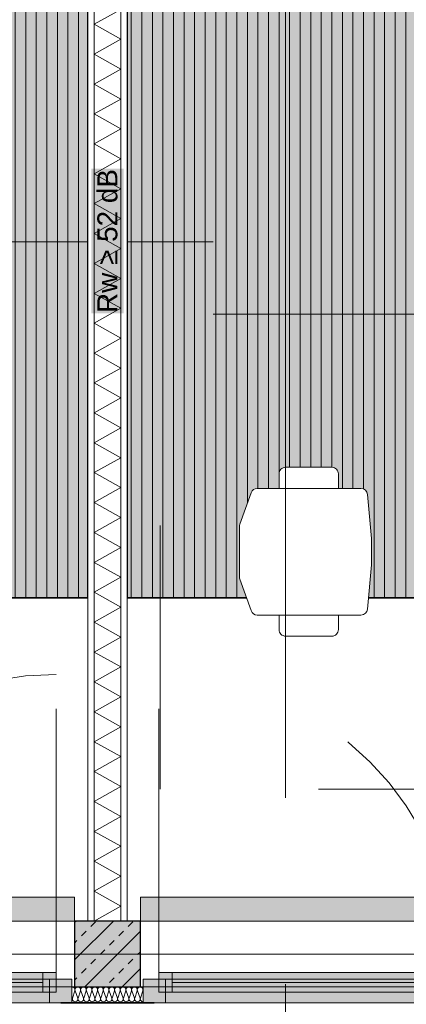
# Model space of a CAD drawing. Header units: metres. Extents: x -167 to 152, y -127 to 99.
# Tile 38 of 225: x -31.38 to -29.92, y -21.79 to -18.06. Entities that reach past the tile are written whole.
import ezdxf

# ---------------------------------------------------------------- set-up
doc = ezdxf.new("R2010")
doc.units = ezdxf.units.M
doc.header["$PDMODE"] = 1
doc.header["$PDSIZE"] = -2
for name, pattern in [('Achsen 01', [5.291531, 3.175, -1.058062, 0.352704, -0.705764]), ('gestrichelt - 01', [2, 1, -1]), ('ISO-07 Punktiert', [0.889, 0.127, -0.762]), ('Raster 01', [2, 1, -1]), ('VW-01 Strichlinie kurz', [2, 1, -1])]:
    doc.linetypes.add(name, pattern=pattern)
doc.layers.get('0').update_dxf_attribs({"lineweight": 25})
for name, color, linetype, lineweight, true_color in [('013_Beton und Stahlbetonarbeiten-000 Brüstung', 7, 'Continuous', 9, 0xa6a6a6), ('013_Beton und Stahlbetonarbeiten-000 Sichtbeton-333 Außenstütze', 5, 'Continuous', 5, 0x0000ff), ('013_Beton und Stahlbetonarbeiten-000 Sichtbeton-334 Außenwandöf', 5, 'Continuous', 5, 0x0000ff), ('014_Fassadenarbeiten-330 mineralische Dämmung', 7, 'Continuous', 9, 0x666666), ('031_Metallbauarbeiten-350 Lamellendecke DS', 7, 'Continuous', 35, 0x666666), ('032_Metallarbeiten-Fenster', 7, 'Continuous', 13, 0x444444), ('039_Trockenbauarbeiten-340 Dämmung', 7, 'Continuous', 9, 0xc0c0c0), ('ACTES-Einrichtung Aufsicht.', 7, 'Continuous', 9, 0xa6a6a6), ('AV1-Achsen', 1, 'Achsen 01', 18, 0xff0000), ('AV1-Bewegungsfläche', 7, 'gestrichelt - 01', 9, 0xd9d9d9), ('AV1-Einrichtung', 7, 'Continuous', 9, 0xa6a6a6), ('AV1-Raster', 7, 'Raster 01', 9, 0xa6a6a6)]:
    doc.layers.add(name, color=color, linetype=linetype, lineweight=lineweight, true_color=true_color)
for name, color, linetype, lineweight in [('013_Beton und Stahlbetonarbeiten-000 Unterzüge', 7, 'ISO-07 Punktiert', 13), ('013_Beton und Stahlbetonarbeiten-330 Außenstützen', 7, 'Continuous', 25), ('030_Sonnenschutzarbeiten-BLENDSCHUTZ', 7, 'Continuous', 5), ('039_Trockenbauarbeiten-340 Gipskarton', 7, 'Continuous', 9), ('_1.35m (3D)', 7, 'Continuous', 9), ('_GRU (2D)', 7, 'Continuous', 9), ('_OG 1 (2D)', 7, 'Continuous', 9), ('_OG 1 - DS (2D)', 7, 'Continuous', 9), ('AV1-Akustikvorgaben-Trennwände', 7, 'Continuous', 5), ('AV1-Schnitt Achsen', 7, 'Achsen 01', 18), ('Bemaßung-Bemaßung', 7, 'Continuous', 9)]:
    doc.layers.add(name, color=color, linetype=linetype, lineweight=lineweight)
doc.layers.get('0').freeze()
doc.styles.add('Arial', font='arial.ttf')
doc.dimstyles.new('COE 50', dxfattribs={"dimtxt": 126.090495, "dimasz": 0.001414, "dimexe": 0.001, "dimexo": 0.01, "dimgap": 0.001, "dimtad": 1, "dimdec": 3, "dimtxsty": 'Arial', "dimblk": 'VW_SLASH-4', "dimblk1": 'VW_SLASH-4', "dimblk2": 'VW_SLASH-4', "dimcen": 0, "dimadec": 3, "dimazin": 0, "dimtfac": 0.8, "dimtdec": 3, "dimtix": 1, "dimtmove": 0, "dimatfit": 0, "dimldrblk": 'VW_SLASH-3', "dimfxl": 0.002, "dimfxlon": 1, "dimfrac": 2, "dimtolj": 1, "dimarcsym": 0})
pattern_1 = [(90, (0, 0), (0.04, 0), [])]

# ---------------------------------------------------------------- blocks, each defined once
blk = doc.blocks.new('Group-2')
at = {"layer": 'AV1-Raster'}
for p, q in [((-31.05, -22.95), (-31.05, 1.35)), ((1.35, -18.9), (-40.5, -18.9)), ((1.35, -20.25), (-40.5, -20.25))]:
    blk.add_line(p, q, dxfattribs=at)
blk = doc.blocks.new('1.35m (3D)')
at = {"layer": 'AV1-Raster', "color": 7}
blk.add_blockref('Group-2', (0, 0), dxfattribs=at)
blk = doc.blocks.new('VW_SLASH-4')
at = {"color": 0, "linetype": 'ByBlock', "lineweight": -2, "transparency": 16777216}
blk.add_line((0, 0), (-1, 0), dxfattribs=at)
at = {"color": 0, "linetype": 'Continuous', "lineweight": 15, "transparency": 16777216, "flags": 128}
blk.add_lwpolyline([(0.5, 0.5), (-0.5, -0.5)], dxfattribs=at)
blk = doc.blocks.new('*D23')
at = {"layer": '030_Sonnenschutzarbeiten-BLENDSCHUTZ', "color": 0, "lineweight": -2}
for p, q in [((-35.025, -22.025), (-35.025, -22.175)), ((-31.175, -22.025), (-31.175, -22.175)), ((-31.2457, -22.125), (-34.9543, -22.125))]:
    blk.add_line(p, q, dxfattribs=at)
at = {"layer": 'Defpoints', "color": 0}
for p in [(-35.025, -21.385), (-31.175, -21.385), (-35.025, -22.125)]:
    blk.add_point(p, dxfattribs=at)
at = {"layer": '030_Sonnenschutzarbeiten-BLENDSCHUTZ', "color": 0, "lineweight": -2, "xscale": 0.070693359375, "yscale": 0.070693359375, "zscale": 0.070693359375, "rotation": 180}
blk.add_blockref('VW_SLASH-4', (-35.025, -22.125), dxfattribs=at)
at = {"layer": '030_Sonnenschutzarbeiten-BLENDSCHUTZ', "color": 0, "lineweight": -2, "xscale": 0.070693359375, "yscale": 0.070693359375, "zscale": 0.070693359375}
blk.add_blockref('VW_SLASH-4', (-31.175, -22.125), dxfattribs=at)
at = {"layer": '030_Sonnenschutzarbeiten-BLENDSCHUTZ', "color": 0, "lineweight": 13, "insert": (-33.1, -21.9992), "char_height": 0.12609, "attachment_point": 5, "style": 'Arial'}
blk.add_mtext('\\A1;3,85', dxfattribs=at)
blk = doc.blocks.new('VW_SLASH-3')
at = {"color": 0, "linetype": 'ByBlock', "lineweight": -2, "transparency": 16777216}
blk.add_line((0, 0), (-1, 0), dxfattribs=at)
at = {"color": 0, "linetype": 'Continuous', "lineweight": 15, "transparency": 16777216, "flags": 128}
blk.add_lwpolyline([(0.5, 0.5), (-0.5, -0.5)], dxfattribs=at)
blk = doc.blocks.new('*D24')
at = {"layer": '030_Sonnenschutzarbeiten-BLENDSCHUTZ', "color": 0, "lineweight": -2}
for p, q in [((-30.925, -22.025), (-30.925, -22.175)), ((-27.075, -22.025), (-27.075, -22.175)), ((-27.1457, -22.125), (-30.8543, -22.125))]:
    blk.add_line(p, q, dxfattribs=at)
at = {"layer": 'Defpoints', "color": 0}
for p in [(-30.925, -21.385), (-27.075, -21.385), (-30.925, -22.125)]:
    blk.add_point(p, dxfattribs=at)
at = {"layer": '030_Sonnenschutzarbeiten-BLENDSCHUTZ', "color": 0, "lineweight": -2, "xscale": 0.070693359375, "yscale": 0.070693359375, "zscale": 0.070693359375, "rotation": 180}
blk.add_blockref('VW_SLASH-4', (-30.925, -22.125), dxfattribs=at)
at = {"layer": '030_Sonnenschutzarbeiten-BLENDSCHUTZ', "color": 0, "lineweight": -2, "xscale": 0.070693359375, "yscale": 0.070693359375, "zscale": 0.070693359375}
blk.add_blockref('VW_SLASH-4', (-27.075, -22.125), dxfattribs=at)
at = {"layer": '030_Sonnenschutzarbeiten-BLENDSCHUTZ', "color": 0, "lineweight": 13, "insert": (-29, -21.9992), "char_height": 0.12609, "attachment_point": 5, "style": 'Arial'}
blk.add_mtext('\\A1;3,85', dxfattribs=at)
blk = doc.blocks.new('Group-89')
at = {"color": 255, "transparency": 33554559}
blk.add_wipeout([(-30.4854, -20.075), (-30.4848, -20.0464), (-30.4831, -20.0188), (-30.4804, -19.9923), (-30.4765, -19.9667), (-30.4715, -19.9423), (-30.4655, -19.9188), (-30.4583, -19.8964), (-30.45, -19.875)], dxfattribs=at).dxf.layer = 'ACTES-Einrichtung Aufsicht.'
at = {"layer": 'ACTES-Einrichtung Aufsicht.'}
blk.add_open_spline([(-30.4854, -20.075), (-30.4854, -19.9585), (-30.45, -19.875)], degree=2, dxfattribs=at)
at = {"color": 255, "transparency": 33554559}
blk.add_wipeout([(-30.4854, -20.075), (-30.4848, -20.1036), (-30.4831, -20.1312), (-30.4804, -20.1577), (-30.4765, -20.1833), (-30.4715, -20.2077), (-30.4655, -20.2312), (-30.4583, -20.2536), (-30.45, -20.275)], dxfattribs=at).dxf.layer = 'ACTES-Einrichtung Aufsicht.'
at = {"layer": 'ACTES-Einrichtung Aufsicht.'}
blk.add_open_spline([(-30.4854, -20.075), (-30.4854, -20.1915), (-30.45, -20.275)], degree=2, dxfattribs=at)
at = {"color": 255, "transparency": 33554559}
blk.add_wipeout([(-30.4824, -20.315), (-30.0895, -20.315), (-30.0849, -20.3146), (-30.0805, -20.3133), (-30.0763, -20.3112), (-30.0726, -20.3084), (-30.0695, -20.305), (-30.0671, -20.3011), (-30.0655, -20.2967), (-30.0646, -20.2922), (-30.05, -20.125), (-30.05, -20.025), (-30.0646, -19.8578), (-30.0655, -19.8533), (-30.0671, -19.8489), (-30.0695, -19.845), (-30.0726, -19.8416), (-30.0763, -19.8388), (-30.0805, -19.8367), (-30.0849, -19.8354), (-30.0895, -19.835), (-30.4824, -19.835), (-30.4862, -19.8353), (-30.4899, -19.8362), (-30.4935, -19.8376), (-30.4968, -19.8396), (-30.4997, -19.842), (-30.5023, -19.8449), (-30.5044, -19.8481), (-30.5059, -19.8516), (-30.5485, -19.9709), (-30.5489, -19.9719), (-30.5492, -19.973), (-30.5494, -19.974), (-30.5496, -19.9751), (-30.5498, -19.9761), (-30.5499, -19.9772), (-30.55, -19.9783), (-30.55, -19.9793), (-30.55, -20.1707), (-30.55, -20.1717), (-30.5499, -20.1728), (-30.5498, -20.1739), (-30.5496, -20.1749), (-30.5494, -20.176), (-30.5492, -20.177), (-30.5489, -20.1781), (-30.5485, -20.1791), (-30.5059, -20.2984), (-30.5044, -20.3019), (-30.5023, -20.3051), (-30.4997, -20.308), (-30.4968, -20.3104), (-30.4935, -20.3124), (-30.4899, -20.3138), (-30.4862, -20.3147)], dxfattribs=at).dxf.layer = 'ACTES-Einrichtung Aufsicht.'
at = {"layer": 'ACTES-Einrichtung Aufsicht.', "flags": 128}
blk.add_lwpolyline([(-30.4824, -20.315), (-30.0895, -20.315, 0.388879), (-30.0646, -20.2922), (-30.05, -20.125), (-30.05, -20.025), (-30.0646, -19.8578, 0.388879), (-30.0895, -19.835), (-30.4824, -19.835, 0.31696), (-30.5059, -19.8516), (-30.5485, -19.9709, 0.085967), (-30.55, -19.9793), (-30.55, -20.1707, 0.085967), (-30.5485, -20.1791), (-30.5059, -20.2984, 0.31696), (-30.4824, -20.315)], format="xyb", close=True, dxfattribs=at)
at = {"color": 255, "transparency": 33554559}
for points in [[(-30.4, -19.835), (-30.175, -19.835), (-30.175, -19.78), (-30.1755, -19.7751), (-30.1769, -19.7704), (-30.1792, -19.7661), (-30.1823, -19.7623), (-30.1861, -19.7592), (-30.1904, -19.7569), (-30.1951, -19.7555), (-30.2, -19.755), (-30.375, -19.755), (-30.3799, -19.7555), (-30.3846, -19.7569), (-30.3889, -19.7592), (-30.3927, -19.7623), (-30.3958, -19.7661), (-30.3981, -19.7704), (-30.3995, -19.7751), (-30.4, -19.78)], [(-30.175, -20.315), (-30.4, -20.315), (-30.4, -20.37), (-30.3999, -20.3725), (-30.3995, -20.3749), (-30.3989, -20.3773), (-30.3981, -20.3796), (-30.397, -20.3818), (-30.3958, -20.3839), (-30.3943, -20.3859), (-30.3909, -20.3893), (-30.3889, -20.3908), (-30.3868, -20.392), (-30.3846, -20.3931), (-30.3823, -20.3939), (-30.3799, -20.3945), (-30.3775, -20.3949), (-30.375, -20.395), (-30.2, -20.395), (-30.1951, -20.3945), (-30.1904, -20.3931), (-30.1861, -20.3908), (-30.1823, -20.3877), (-30.1792, -20.3839), (-30.1769, -20.3796), (-30.1755, -20.3749), (-30.175, -20.37)]]:
    blk.add_wipeout(points, dxfattribs=at).dxf.layer = 'ACTES-Einrichtung Aufsicht.'
at = {"layer": 'ACTES-Einrichtung Aufsicht.', "flags": 128}
for points in [[(-30.4, -19.835), (-30.175, -19.835), (-30.175, -19.78, 0.414214), (-30.2, -19.755), (-30.375, -19.755, 0.414214), (-30.4, -19.78)], [(-30.175, -20.315), (-30.4, -20.315), (-30.4, -20.37, 0.414214), (-30.375, -20.395), (-30.2, -20.395, 0.414214), (-30.175, -20.37)]]:
    blk.add_lwpolyline(points, format="xyb", close=True, dxfattribs=at)
blk = doc.blocks.new('Group-91')
at = {"layer": 'AV1-Bewegungsfläche', "flags": 128}
blk.add_lwpolyline([(-30.85, -20.975), (-30.85, -19.175), (-29.85, -19.175), (-29.85, -20.975)], close=True, dxfattribs=at)
at = {"layer": 'ACTES-Einrichtung Aufsicht.'}
blk.add_blockref('Group-89', (0, 0), dxfattribs=at)
blk = doc.blocks.new('Group-190')
at = {"color": 255, "linetype": 'Continuous', "lineweight": 5}
blk.add_wipeout([(-31, -21.475), (-31, -16.225), (-31.1, -16.225), (-31.1, -21.475)], dxfattribs=at).dxf.layer = '039_Trockenbauarbeiten-340 Dämmung'
blk = doc.blocks.new('Group-191')
at = {"layer": '039_Trockenbauarbeiten-340 Dämmung', "transparency": 33554687, "flags": 128}
blk.add_lwpolyline([(-31.1, -21.475), (-31, -21.4183), (-31.1, -21.3617), (-31, -21.305), (-31.1, -21.2484), (-31, -21.1917), (-31.1, -21.1351), (-31, -21.0784), (-31.1, -21.0218), (-31, -20.9651), (-31.1, -20.9084), (-31, -20.8518), (-31.1, -20.7951), (-31, -20.7385), (-31.1, -20.6818), (-31, -20.6252), (-31.1, -20.5685), (-31, -20.5119), (-31.1, -20.4552), (-31, -20.3985), (-31.1, -20.3419), (-31, -20.2852), (-31.1, -20.2286), (-31, -20.1719), (-31.1, -20.1153), (-31, -20.0586), (-31.1, -20.0019), (-31, -19.9453), (-31.1, -19.8886), (-31, -19.832), (-31.1, -19.7753), (-31, -19.7187), (-31.1, -19.662), (-31, -19.6054), (-31.1, -19.5487), (-31, -19.492), (-31.1, -19.4354), (-31, -19.3787), (-31.1, -19.3221), (-31, -19.2654), (-31.1, -19.2088), (-31, -19.1521), (-31.1, -19.0955), (-31, -19.0388), (-31.1, -18.9821), (-31, -18.9255), (-31.1, -18.8688), (-31, -18.8122), (-31.1, -18.7555), (-31, -18.6989), (-31.1, -18.6422), (-31, -18.5856), (-31.1, -18.5289), (-31, -18.4722), (-31.1, -18.4156), (-31, -18.3589), (-31.1, -18.3023), (-31, -18.2456), (-31.1, -18.189), (-31, -18.1323), (-31.1, -18.0756), (-31, -18.019)], dxfattribs=at)
blk = doc.blocks.new('Group-192')
at = {"layer": '039_Trockenbauarbeiten-340 Dämmung'}
blk.add_blockref('Group-190', (0, 0), dxfattribs=at)
at = {"layer": '039_Trockenbauarbeiten-340 Dämmung', "transparency": 33554687}
blk.add_blockref('Group-191', (0, 0), dxfattribs=at)
blk = doc.blocks.new('*D575')
at = {"layer": 'Bemaßung-Bemaßung', "color": 0, "linetype": 'Continuous', "lineweight": -2}
for p, q in [((-35.025, -23.175), (-35.025, -23.325)), ((-31.125, -23.175), (-31.125, -23.325)), ((-31.1957, -23.275), (-34.9543, -23.275))]:
    blk.add_line(p, q, dxfattribs=at)
at = {"layer": 'Defpoints', "color": 0}
for p in [(-35.025, -21.475), (-31.125, -21.475), (-35.025, -23.275)]:
    blk.add_point(p, dxfattribs=at)
at = {"layer": 'Bemaßung-Bemaßung', "color": 0, "lineweight": -2, "xscale": 0.070693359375, "yscale": 0.070693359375, "zscale": 0.070693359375, "rotation": 180}
blk.add_blockref('VW_SLASH-4', (-35.025, -23.275), dxfattribs=at)
at = {"layer": 'Bemaßung-Bemaßung', "color": 0, "lineweight": -2, "xscale": 0.070693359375, "yscale": 0.070693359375, "zscale": 0.070693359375}
blk.add_blockref('VW_SLASH-4', (-31.125, -23.275), dxfattribs=at)
at = {"layer": 'Bemaßung-Bemaßung', "color": 0, "insert": (-33.075, -23.1492), "char_height": 0.12609, "attachment_point": 5, "style": 'Arial'}
blk.add_mtext('\\A1;3,90', dxfattribs=at)
blk = doc.blocks.new('*D576')
at = {"layer": 'Bemaßung-Bemaßung', "color": 0, "linetype": 'Continuous', "lineweight": -2}
for p, q in [((-31.125, -23.175), (-31.125, -23.325)), ((-30.975, -23.175), (-30.975, -23.325)), ((-31.1957, -23.275), (-31.2664, -23.275)), ((-30.975, -23.275), (-31.125, -23.275)), ((-30.9043, -23.275), (-30.8336, -23.275))]:
    blk.add_line(p, q, dxfattribs=at)
at = {"layer": 'Defpoints', "color": 0}
for p in [(-31.125, -21.475), (-30.975, -21.475), (-31.125, -23.275)]:
    blk.add_point(p, dxfattribs=at)
at = {"layer": 'Bemaßung-Bemaßung', "color": 0, "lineweight": -2, "xscale": 0.070693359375, "yscale": 0.070693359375, "zscale": 0.070693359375}
blk.add_blockref('VW_SLASH-4', (-31.125, -23.275), dxfattribs=at)
at = {"layer": 'Bemaßung-Bemaßung', "color": 0, "lineweight": -2, "xscale": 0.070693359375, "yscale": 0.070693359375, "zscale": 0.070693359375, "rotation": 180}
blk.add_blockref('VW_SLASH-4', (-30.975, -23.275), dxfattribs=at)
at = {"layer": 'Bemaßung-Bemaßung', "color": 0, "insert": (-31.05, -23.5931), "char_height": 0.12609, "attachment_point": 5, "style": 'Arial'}
blk.add_mtext('\\A1;15', dxfattribs=at)
blk = doc.blocks.new('*D577')
at = {"layer": 'Bemaßung-Bemaßung', "color": 0, "linetype": 'Continuous', "lineweight": -2}
for p, q in [((-30.975, -23.175), (-30.975, -23.325)), ((-27.075, -23.175), (-27.075, -23.325)), ((-27.1457, -23.275), (-30.9043, -23.275))]:
    blk.add_line(p, q, dxfattribs=at)
at = {"layer": 'Defpoints', "color": 0}
for p in [(-30.975, -21.475), (-27.075, -21.475), (-30.975, -23.275)]:
    blk.add_point(p, dxfattribs=at)
at = {"layer": 'Bemaßung-Bemaßung', "color": 0, "lineweight": -2, "xscale": 0.070693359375, "yscale": 0.070693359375, "zscale": 0.070693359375, "rotation": 180}
blk.add_blockref('VW_SLASH-4', (-30.975, -23.275), dxfattribs=at)
at = {"layer": 'Bemaßung-Bemaßung', "color": 0, "lineweight": -2, "xscale": 0.070693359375, "yscale": 0.070693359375, "zscale": 0.070693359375}
blk.add_blockref('VW_SLASH-4', (-27.075, -23.275), dxfattribs=at)
at = {"layer": 'Bemaßung-Bemaßung', "color": 0, "insert": (-29.025, -23.1492), "char_height": 0.12609, "attachment_point": 5, "style": 'Arial'}
blk.add_mtext('\\A1;3,90', dxfattribs=at)
blk = doc.blocks.new('*D621')
at = {"layer": 'Bemaßung-Bemaßung', "color": 0, "lineweight": -2}
for p, q in [((-33.625, -23.675), (-33.625, -23.825)), ((-31.175, -23.675), (-31.175, -23.825)), ((-31.2457, -23.775), (-33.5543, -23.775))]:
    blk.add_line(p, q, dxfattribs=at)
at = {"layer": 'Defpoints', "color": 0}
for p in [(-33.625, -21.475), (-31.175, -21.475), (-33.625, -23.775)]:
    blk.add_point(p, dxfattribs=at)
at = {"layer": 'Bemaßung-Bemaßung', "color": 0, "lineweight": -2, "xscale": 0.070693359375, "yscale": 0.070693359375, "zscale": 0.070693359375, "rotation": 180}
blk.add_blockref('VW_SLASH-4', (-33.625, -23.775), dxfattribs=at)
at = {"layer": 'Bemaßung-Bemaßung', "color": 0, "lineweight": -2, "xscale": 0.070693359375, "yscale": 0.070693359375, "zscale": 0.070693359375}
blk.add_blockref('VW_SLASH-4', (-31.175, -23.775), dxfattribs=at)
at = {"layer": 'Bemaßung-Bemaßung', "color": 0, "insert": (-32.4, -23.6492), "char_height": 0.12609, "attachment_point": 5, "style": 'Arial'}
blk.add_mtext('\\A1;2,45', dxfattribs=at)
blk = doc.blocks.new('*D622')
at = {"layer": 'Bemaßung-Bemaßung', "color": 0, "lineweight": -2}
for p, q in [((-31.175, -23.675), (-31.175, -23.825)), ((-30.925, -23.675), (-30.925, -23.825)), ((-31.2457, -23.775), (-31.3164, -23.775)), ((-30.925, -23.775), (-31.175, -23.775)), ((-30.8543, -23.775), (-30.7836, -23.775))]:
    blk.add_line(p, q, dxfattribs=at)
at = {"layer": 'Defpoints', "color": 0}
for p in [(-31.175, -21.475), (-30.925, -21.475), (-31.175, -23.775)]:
    blk.add_point(p, dxfattribs=at)
at = {"layer": 'Bemaßung-Bemaßung', "color": 0, "lineweight": -2, "xscale": 0.070693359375, "yscale": 0.070693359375, "zscale": 0.070693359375}
blk.add_blockref('VW_SLASH-4', (-31.175, -23.775), dxfattribs=at)
at = {"layer": 'Bemaßung-Bemaßung', "color": 0, "lineweight": -2, "xscale": 0.070693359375, "yscale": 0.070693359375, "zscale": 0.070693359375, "rotation": 180}
blk.add_blockref('VW_SLASH-4', (-30.925, -23.775), dxfattribs=at)
at = {"layer": 'Bemaßung-Bemaßung', "color": 0, "insert": (-31.05, -23.6606), "char_height": 0.12609, "attachment_point": 5, "style": 'Arial'}
blk.add_mtext('\\A1;25', dxfattribs=at)
blk = doc.blocks.new('*D623')
at = {"layer": 'Bemaßung-Bemaßung', "color": 0, "lineweight": -2}
for p, q in [((-30.925, -23.675), (-30.925, -23.825)), ((-28.475, -23.675), (-28.475, -23.825)), ((-28.5457, -23.775), (-30.8543, -23.775))]:
    blk.add_line(p, q, dxfattribs=at)
at = {"layer": 'Defpoints', "color": 0}
for p in [(-30.925, -21.475), (-28.475, -21.475), (-30.925, -23.775)]:
    blk.add_point(p, dxfattribs=at)
at = {"layer": 'Bemaßung-Bemaßung', "color": 0, "lineweight": -2, "xscale": 0.070693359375, "yscale": 0.070693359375, "zscale": 0.070693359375, "rotation": 180}
blk.add_blockref('VW_SLASH-4', (-30.925, -23.775), dxfattribs=at)
at = {"layer": 'Bemaßung-Bemaßung', "color": 0, "lineweight": -2, "xscale": 0.070693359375, "yscale": 0.070693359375, "zscale": 0.070693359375}
blk.add_blockref('VW_SLASH-4', (-28.475, -23.775), dxfattribs=at)
at = {"layer": 'Bemaßung-Bemaßung', "color": 0, "insert": (-29.7, -23.6492), "char_height": 0.12609, "attachment_point": 5, "style": 'Arial'}
blk.add_mtext('\\A1;2,45', dxfattribs=at)
blk = doc.blocks.new('COE - Fenster 01')
at = {"layer": '032_Metallarbeiten-Fenster', "linetype": 'Continuous', "lineweight": 0}
for points in [[(-0.03, 2.515), (-0.03, 2.43), (0.06, 2.43), (0.06, 2.515)], [(0.02, 2.455), (0.02, 2.405), (-0.055, 2.405), (-0.055, 2.455)], [(-0.03, 2.43), (0.06, 2.43), (0.06, 0.17), (-0.03, 0.17)], [(0.02, 2.405), (0.02, 1.375), (-0.055, 1.375), (-0.055, 2.405)], [(0.02, 0.195), (0.02, 1.225), (-0.055, 1.225), (-0.055, 0.195)], [(0.02, 0.145), (0.02, 0.195), (-0.055, 0.195), (-0.055, 0.145)], [(0.06, 0.17), (-0.03, 0.17), (-0.03, 0.085), (0.06, 0.085)]]:
    blk.add_hatch(color=7, dxfattribs=at).paths.add_polyline_path(points)
at = {"layer": '032_Metallarbeiten-Fenster', "color": 7, "linetype": 'gestrichelt - 01', "lineweight": 18, "transparency": 33554687}
for p, q in [((-0.055, 2.455), (-1.185, 2.455)), ((-0.055, 0.145), (-1.185, 0.145))]:
    blk.add_line(p, q, dxfattribs=at)
at = {"layer": '032_Metallarbeiten-Fenster', "color": 7, "lineweight": 18}
for p, q in [((-0.0175, 2.405), (-0.0175, 1.375)), ((-0.0175, 0.195), (-0.0175, 1.225))]:
    blk.add_line(p, q, dxfattribs=at)
at = {"layer": '032_Metallarbeiten-Fenster', "color": 7, "lineweight": 18, "flags": 128}
for points in [[(-0.03, 2.515), (-0.03, 2.43), (0.06, 2.43), (0.06, 2.515)], [(0.02, 2.455), (0.02, 2.405), (-0.055, 2.405), (-0.055, 2.455)], [(-0.03, 2.43), (0.06, 2.43), (0.06, 0.17), (-0.03, 0.17)], [(0.02, 2.405), (0.02, 1.375), (-0.055, 1.375), (-0.055, 2.405)], [(0.02, 0.195), (0.02, 1.225), (-0.055, 1.225), (-0.055, 0.195)], [(0.02, 0.145), (0.02, 0.195), (-0.055, 0.195), (-0.055, 0.145)], [(0.06, 0.17), (-0.03, 0.17), (-0.03, 0.085), (0.06, 0.085)]]:
    blk.add_lwpolyline(points, close=True, dxfattribs=at)
at = {"layer": '032_Metallarbeiten-Fenster', "color": 7, "linetype": 'gestrichelt - 01', "lineweight": 18, "transparency": 33554687}
for centre, start, end in [((-0.055, 2.455), 180.0004, 270), ((-0.055, 0.145), 90, 179.9996)]:
    blk.add_arc(centre, 1.13, start, end, dxfattribs=at)
blk = doc.blocks.new('Group-406')
at = {"layer": '014_Fassadenarbeiten-330 mineralische Dämmung', "transparency": 33554687, "flags": 128}
for points in [[(15.3239, -23.284, 0.513088), (15.3342, -23.27), (15.3252, -23.242, -1.372995), (15.3456, -23.242), (15.3353, -23.27, 1.372583), (15.3557, -23.27), (15.3467, -23.242, -1.372995), (15.3671, -23.242), (15.3567, -23.27, 1.372583), (15.3771, -23.27)], [(15.3353, -23.27, 1.372583), (15.3557, -23.27), (15.3467, -23.242, -1.372995), (15.3671, -23.242), (15.3567, -23.27, 1.372583), (15.3771, -23.27), (15.3681, -23.242, -1.372995), (15.3885, -23.242), (15.3782, -23.27, 1.372583), (15.3986, -23.27), (15.3896, -23.242, -1.372995), (15.41, -23.242), (15.3996, -23.27, 1.372583), (15.42, -23.27), (15.411, -23.242, -1.372995), (15.4314, -23.242), (15.4211, -23.27, 1.372583), (15.4415, -23.27), (15.4325, -23.242, -1.372995), (15.4529, -23.242), (15.4425, -23.27, 1.372583), (15.4629, -23.27), (15.4539, -23.242, -1.372995), (15.4743, -23.242), (15.464, -23.27, 1.372583), (15.4844, -23.27), (15.4754, -23.242, -1.372995), (15.4958, -23.242), (15.4854, -23.27, 1.372583), (15.5058, -23.27), (15.4968, -23.242, -1.372995), (15.5172, -23.242), (15.5069, -23.27, 1.372583), (15.5273, -23.27), (15.5183, -23.242, -1.372995), (15.5387, -23.242), (15.5283, -23.27, 1.372583), (15.5487, -23.27), (15.5397, -23.242, -1.372995), (15.5601, -23.242), (15.5498, -23.27, 1.372583), (15.5702, -23.27), (15.5612, -23.242, -1.372995), (15.5816, -23.242)], [(15.5283, -23.27, 0.324435), (15.5322, -23.282, 0.324435), (15.5448, -23.282, 0.324435), (15.5487, -23.27), (15.5397, -23.242, -0.324488), (15.5436, -23.23, -0.324488), (15.5562, -23.23, -0.324488), (15.5601, -23.242), (15.5498, -23.27, 0.324435), (15.5537, -23.282, 0.324435), (15.5663, -23.282, 0.324435), (15.5702, -23.27), (15.5612, -23.242, -0.324488), (15.5651, -23.23, -0.324488), (15.5777, -23.23, -0.324488), (15.5816, -23.242), (15.5712, -23.27, 0.324435), (15.5751, -23.282, 0.324435), (15.5877, -23.282, 0.324435), (15.5916, -23.27), (15.5826, -23.242, -0.540253), (15.5939, -23.228)], [(15.5939, -23.2791, -0.225321), (15.5927, -23.27), (15.5939, -23.2667)]]:
    blk.add_lwpolyline(points, format="xyb", dxfattribs=at)
blk = doc.blocks.new('Group-410')
at = {"layer": '014_Fassadenarbeiten-330 mineralische Dämmung', "transparency": 33554687}
blk.add_blockref('Group-406', (0, 0), dxfattribs=at)
blk = doc.blocks.new('Parametric Object-54')
at = {"layer": '014_Fassadenarbeiten-330 mineralische Dämmung', "color": 7, "transparency": 33554687}
blk.add_blockref('Group-410', (0, 0), dxfattribs=at)
at = {"layer": '014_Fassadenarbeiten-330 mineralische Dämmung', "color": 0, "flags": 1}
for tag in ['IFC_UUID', 'instanceID', 'prm0_name', 'prm0_type', 'prm0_value', 'prm1_name', 'prm1_type', 'prm1_value', 'prm2_name', 'prm2_type', 'prm2_value', 'prm3_name', 'prm3_type', 'prm3_value', 'prm4_name', 'prm4_type', 'prm4_value', 'prm5_name', 'prm5_type', 'prm5_value', 'prm6_name', 'prm6_type', 'prm6_value']:
    blk.add_attdef(tag, (-31.1851, -21.7835), '', height=0.00018, dxfattribs=at)
blk = doc.blocks.new('Group-754')
at = {"layer": 'AV1-Achsen'}
blk.add_line((-43.35, -21.6), (4.2, -21.6), dxfattribs=at)
blk = doc.blocks.new('Group-764')
at = {"layer": 'AV1-Schnitt Achsen'}
blk.add_line((-30.375, -26.3), (-30.375, 4.7), dxfattribs=at)
blk = doc.blocks.new('GRU (2D)')
at = {"layer": 'AV1-Achsen', "color": 7}
blk.add_blockref('Group-754', (0, 0), dxfattribs=at)
at = {"layer": 'AV1-Schnitt Achsen', "color": 7}
blk.add_blockref('Group-764', (0, 0), dxfattribs=at)
blk = doc.blocks.new('OG 1 - DS (2D)')
at = {"layer": '030_Sonnenschutzarbeiten-BLENDSCHUTZ', "linetype": 'Continuous', "lineweight": 0, "transparency": 33554610}
for points in [[(-31.175, -21.385), (-35.025, -21.385), (-35.025, -21.475), (-31.175, -21.475)], [(-30.925, -21.475), (-27.075, -21.475), (-27.075, -21.385), (-30.925, -21.385)]]:
    blk.add_hatch(color=6, dxfattribs=at).paths.add_polyline_path(points)
at = {"layer": '031_Metallbauarbeiten-350 Lamellendecke DS', "linetype": 'Continuous', "lineweight": 0, "transparency": 33554508}
for color, points in [(254, [(-35.025, -16.225), (-31.125, -16.225), (-31.125, -20.25), (-35.025, -20.25)]), (20, [(-35.025, -16.225), (-31.125, -16.225), (-31.125, -20.25), (-35.025, -20.25)]), (254, [(-30.975, -16.225), (-27.075, -16.225), (-27.075, -20.25), (-30.975, -20.25)]), (20, [(-30.975, -16.225), (-27.075, -16.225), (-27.075, -20.25), (-30.975, -20.25)])]:
    blk.add_hatch(color=color, dxfattribs=at).paths.add_polyline_path(points)
at = {"layer": '031_Metallbauarbeiten-350 Lamellendecke DS', "linetype": 'Continuous', "lineweight": 9, "transparency": 33554508}
h = blk.add_hatch(dxfattribs=at)
h.set_pattern_fill('Lamellendecke', color=252, style=0, pattern_type=2)
h.set_pattern_definition(pattern_1)
h.paths.add_polyline_path([(-35.025, -16.225), (-31.125, -16.225), (-31.125, -20.25), (-35.025, -20.25)])
h = blk.add_hatch(dxfattribs=at)
h.set_pattern_fill('Lamellendecke', color=252, style=0, pattern_type=2)
h.set_pattern_definition(pattern_1)
h.paths.add_polyline_path([(-30.975, -16.225), (-27.075, -16.225), (-27.075, -20.25), (-30.975, -20.25)])
at = {"layer": '030_Sonnenschutzarbeiten-BLENDSCHUTZ', "color": 6, "lineweight": 13, "flags": 128}
for points in [[(-31.175, -21.385), (-35.025, -21.385), (-35.025, -21.475), (-31.175, -21.475)], [(-30.925, -21.475), (-27.075, -21.475), (-27.075, -21.385), (-30.925, -21.385)]]:
    blk.add_lwpolyline(points, close=True, dxfattribs=at)
at = {"layer": '031_Metallbauarbeiten-350 Lamellendecke DS', "flags": 128}
for points in [[(-35.025, -16.225), (-31.125, -16.225), (-31.125, -20.25), (-35.025, -20.25)], [(-30.975, -16.225), (-27.075, -16.225), (-27.075, -20.25), (-30.975, -20.25)]]:
    blk.add_lwpolyline(points, close=True, dxfattribs=at)
at = {"layer": '031_Metallbauarbeiten-350 Lamellendecke DS', "color": 251, "linetype": 'Continuous', "lineweight": 35, "transparency": 33554687, "flags": 128}
for points in [[(-35.025, -16.225), (-31.125, -16.225), (-31.125, -20.25), (-35.025, -20.25)], [(-30.975, -16.225), (-27.075, -16.225), (-27.075, -20.25), (-30.975, -20.25)]]:
    blk.add_lwpolyline(points, close=True, dxfattribs=at)
at = {"layer": '030_Sonnenschutzarbeiten-BLENDSCHUTZ', "color": 7, "lineweight": 13}
for p1, p2, picture, middle in [((-31.175, -21.385), (-35.025, -21.385), '*D23', (-33.1, -21.9992)), ((-27.075, -21.385), (-30.925, -21.385), '*D24', (-29, -21.9992))]:
    dim = blk.add_aligned_dim(p1=p1, p2=p2, distance=0.74, text='3,85', dimstyle='COE 50', override={"dimtxt": 0.12609, "dimasz": 0.070693, "dimexe": 0.05, "dimgap": 0.05, "dimpost": '<>', "dimtxsty": 'Arial', "dimtmove": 2, "dimfxl": 0.1}, dxfattribs=at)
    dim.commit()
    dim.dimension.update_dxf_attribs({"geometry": picture, "text_midpoint": middle})
blk = doc.blocks.new('OG 1 (2D)')
at = {"layer": '032_Metallarbeiten-Fenster', "linetype": 'Continuous', "lineweight": 0, "transparency": 33554687}
blk.add_hatch(color=181, dxfattribs=at).paths.add_polyline_path([(-31.2269, -21.7843), (-30.8731, -21.7843), (-30.8731, -21.7863), (-31.2269, -21.7863)])
at = {"layer": '032_Metallarbeiten-Fenster', "color": 7, "linetype": 'Continuous', "lineweight": 9, "transparency": 33554687, "flags": 128}
blk.add_lwpolyline([(-31.2269, -21.7843), (-30.8731, -21.7843), (-30.8731, -21.7863), (-31.2269, -21.7863)], close=True, dxfattribs=at)
at = {"layer": 'AV1-Einrichtung', "color": 7}
blk.add_blockref('Group-91', (0, 0), dxfattribs=at)
at = {"color": 255}
for points, layer in [([(-33.625, -21.725), (-33.625, -21.475), (-31.175, -21.475), (-31.175, -21.725)], '013_Beton und Stahlbetonarbeiten-000 Brüstung'), ([(-30.925, -21.725), (-30.925, -21.475), (-28.475, -21.475), (-28.475, -21.725)], '013_Beton und Stahlbetonarbeiten-000 Brüstung'), ([(-31, -21.475), (-31, -16.125), (-31.1, -16.125), (-31.1, -21.475)], '039_Trockenbauarbeiten-340 Dämmung')]:
    blk.add_wipeout(points, dxfattribs=at).dxf.layer = layer
at = {"layer": '013_Beton und Stahlbetonarbeiten-000 Brüstung', "flags": 128}
for points in [[(-33.625, -21.725), (-33.625, -21.475), (-31.175, -21.475), (-31.175, -21.725)], [(-30.925, -21.725), (-30.925, -21.475), (-28.475, -21.475), (-28.475, -21.725)]]:
    blk.add_lwpolyline(points, close=True, dxfattribs=at)
at = {"layer": '013_Beton und Stahlbetonarbeiten-000 Unterzüge', "linetype": 'VW-01 Strichlinie kurz', "flags": 128}
for points in [[(-33.625, -21.725), (-33.625, -21.475), (-31.175, -21.475), (-31.175, -21.725)], [(-30.925, -21.725), (-30.925, -21.475), (-28.475, -21.475), (-28.475, -21.725)]]:
    blk.add_lwpolyline(points, close=True, dxfattribs=at)
at = {"layer": '039_Trockenbauarbeiten-340 Dämmung', "flags": 128}
blk.add_lwpolyline([(-31, -21.475), (-31, -16.125), (-31.1, -16.125), (-31.1, -21.475)], close=True, dxfattribs=at)
at = {"layer": '014_Fassadenarbeiten-330 mineralische Dämmung', "xscale": -1}
blk.add_blockref('Parametric Object-54', (-15.5911, 1.503), dxfattribs=at)
at = {"layer": '032_Metallarbeiten-Fenster', "color": 7, "rotation": 270}
for p in [(-33.7, -21.725), (-31, -21.725)]:
    blk.add_blockref('COE - Fenster 01', p, dxfattribs=at)
at = {"layer": '039_Trockenbauarbeiten-340 Dämmung', "color": 7, "transparency": 33554687}
blk.add_blockref('Group-192', (0, 0), dxfattribs=at)
at = {"color": 255}
for points in [[(-31.1, -16.225), (-31.125, -16.225), (-31.125, -21.475), (-31.1, -21.475)], [(-30.975, -16.225), (-31, -16.225), (-31, -21.475), (-30.975, -21.475)]]:
    blk.add_wipeout(points, dxfattribs=at).dxf.layer = '039_Trockenbauarbeiten-340 Gipskarton'
at = {"layer": '013_Beton und Stahlbetonarbeiten-330 Außenstützen', "linetype": 'Continuous', "lineweight": 0, "true_color": 0xc0c0c0}
blk.add_hatch(color=9, dxfattribs=at).paths.add_polyline_path([(-30.925, -21.475), (-31.175, -21.475), (-31.175, -21.725), (-30.925, -21.725)])
at = {"layer": '013_Beton und Stahlbetonarbeiten-330 Außenstützen', "linetype": 'Continuous', "lineweight": 13}
h = blk.add_hatch(dxfattribs=at)
h.set_pattern_fill('Stahlbeton', color=251, style=0, pattern_type=2)
h.set_pattern_definition([(45, (0, 0), (0.07071068, -0.07071068), [0.025, -0.025])])
h.paths.add_polyline_path([(-30.925, -21.475), (-31.175, -21.475), (-31.175, -21.725), (-30.925, -21.725)])
h = blk.add_hatch(dxfattribs=at)
h.set_pattern_fill('Stahlbeton-1', color=251, style=0, pattern_type=2)
h.set_pattern_definition([(-135, (0.03106, -0.03313), (0.07071068, -0.07071068), [])])
h.paths.add_polyline_path([(-30.925, -21.475), (-31.175, -21.475), (-31.175, -21.725), (-30.925, -21.725)])
at = {"layer": '013_Beton und Stahlbetonarbeiten-000 Sichtbeton-333 Außenstütze', "color": 30}
blk.add_solid([(-30.925, -21.475), (-30.975, -21.525), (-31.175, -21.475), (-31.125, -21.525)], dxfattribs=at)
at = {"layer": '013_Beton und Stahlbetonarbeiten-000 Sichtbeton-334 Außenwandöf', "color": 30}
for points in [[(-31.175, -21.475), (-31.125, -21.525), (-31.175, -21.725), (-31.125, -21.725)], [(-30.975, -21.525), (-30.925, -21.475), (-30.975, -21.725), (-30.925, -21.725)]]:
    blk.add_solid(points, dxfattribs=at)
at = {"layer": '013_Beton und Stahlbetonarbeiten-330 Außenstützen', "flags": 128}
blk.add_lwpolyline([(-30.925, -21.475), (-31.175, -21.475), (-31.175, -21.725), (-30.925, -21.725)], close=True, dxfattribs=at)
at = {"layer": '039_Trockenbauarbeiten-340 Gipskarton', "flags": 128}
for points in [[(-31.1, -16.225), (-31.125, -16.225), (-31.125, -21.475), (-31.1, -21.475)], [(-30.975, -16.225), (-31, -16.225), (-31, -21.475), (-30.975, -21.475)]]:
    blk.add_lwpolyline(points, close=True, dxfattribs=at)
at = {"layer": 'AV1-Akustikvorgaben-Trennwände', "color": 7}
blk.add_solid([(-30.9891, -19.1714), (-30.9891, -18.6229), (-31.1109, -19.1714), (-31.1109, -18.6229)], dxfattribs=at)
blk.add_solid([(-30.9891, -19.1714), (-30.9891, -18.6229), (-31.1109, -19.1714), (-31.1109, -18.6229)], dxfattribs=at)
at = {"layer": 'AV1-Akustikvorgaben-Trennwände', "insert": (-31.05, -18.8972), "char_height": 0.07565, "attachment_point": 5, "rotation": 90, "line_spacing_factor": 0.971931, "style": 'Arial'}
blk.add_mtext('Rw ≥ 52 dB', dxfattribs=at)
at = {"layer": 'Bemaßung-Bemaßung', "linetype": 'Continuous'}
for base, p1, p2, text, override, picture, middle in [((-35.025, -23.275), (-31.125, -21.475), (-35.025, -21.475), '3,90', {"dimtxt": 0.12609, "dimasz": 0.070693, "dimexe": 0.05, "dimgap": 0.05, "dimpost": '<>', "dimtxsty": 'Arial', "dimtmove": 2, "dimfxl": 0.1}, '*D575', (-33.075, -23.1492)), ((-31.125, -23.275), (-30.975, -21.475), (-31.125, -21.475), '15', {"dimtxt": 0.12609, "dimasz": 0.070693, "dimexe": 0.05, "dimgap": 0.05, "dimpost": '<>', "dimtxsty": 'Arial', "dimtix": 0, "dimtmove": 2, "dimfxl": 0.1}, '*D576', (-31.05, -23.5931)), ((-30.975, -23.275), (-27.075, -21.475), (-30.975, -21.475), '3,90', {"dimtxt": 0.12609, "dimasz": 0.070693, "dimexe": 0.05, "dimgap": 0.05, "dimpost": '<>', "dimtxsty": 'Arial', "dimtmove": 2, "dimfxl": 0.1}, '*D577', (-29.025, -23.1492))]:
    dim = blk.add_linear_dim(base=base, p1=p1, p2=p2, text=text, dimstyle='COE 50', override=override, dxfattribs=at)
    dim.commit()
    dim.dimension.update_dxf_attribs({"geometry": picture, "text_midpoint": middle})
at = {"layer": 'Bemaßung-Bemaßung'}
for base, p1, p2, text, picture, middle in [((-33.625, -23.775), (-31.175, -21.475), (-33.625, -21.475), '2,45', '*D621', (-32.4, -23.6492)), ((-31.175, -23.775), (-30.925, -21.475), (-31.175, -21.475), '25', '*D622', (-31.05, -23.6606)), ((-30.925, -23.775), (-28.475, -21.475), (-30.925, -21.475), '2,45', '*D623', (-29.7, -23.6492))]:
    dim = blk.add_linear_dim(base=base, p1=p1, p2=p2, text=text, dimstyle='COE 50', override={"dimtxt": 0.12609, "dimasz": 0.070693, "dimexe": 0.05, "dimgap": 0.05, "dimpost": '<>', "dimtxsty": 'Arial', "dimtmove": 2, "dimfxl": 0.1}, dxfattribs=at)
    dim.commit()
    dim.dimension.update_dxf_attribs({"geometry": picture, "text_midpoint": middle})

msp = doc.modelspace()

# ---------------------------------------------------------------- block references
at = {"layer": '_1.35m (3D)'}
msp.add_blockref('1.35m (3D)', (0, 0), dxfattribs=at)

# ---------------------------------------------------------------- next in the draw order: block references
at = {"layer": '_OG 1 - DS (2D)'}
msp.add_blockref('OG 1 - DS (2D)', (0, 0), dxfattribs=at)

# ---------------------------------------------------------------- next in the draw order: block references
at = {"layer": '_OG 1 (2D)'}
msp.add_blockref('OG 1 (2D)', (0, 0), dxfattribs=at)

# ---------------------------------------------------------------- next in the draw order: block references
at = {"layer": '_GRU (2D)'}
msp.add_blockref('GRU (2D)', (0, 0), dxfattribs=at)

doc.saveas('drawing.dxf')
